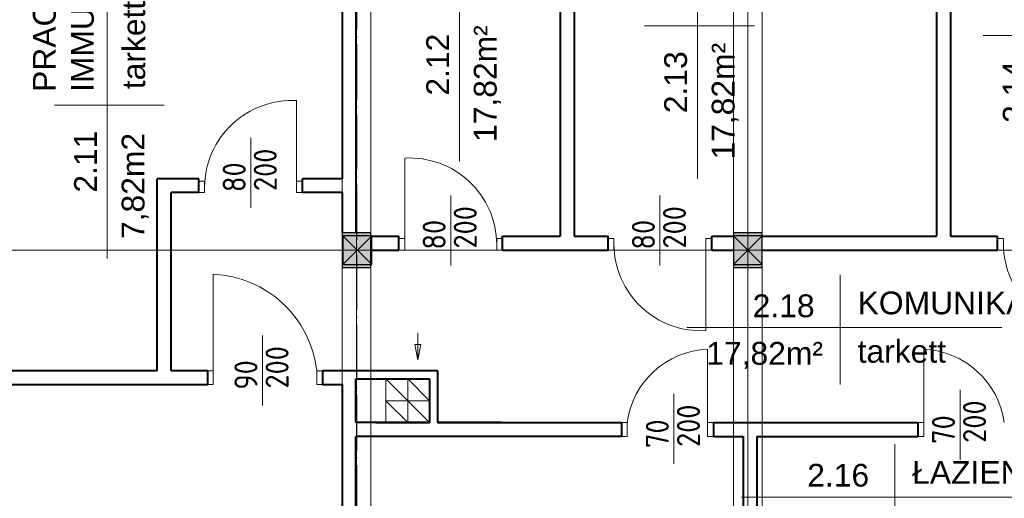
# Model space of a CAD drawing. Header units: millimetres. Extents: x -32003 to -19505, y 17931 to 29358.
# Tile 41 of 92: x -27466 to -26611, y 27548 to 27964. Entities that reach past the tile are written whole.
import ezdxf

# ---------------------------------------------------------------- set-up
doc = ezdxf.new("R2010")
doc.units = ezdxf.units.MM
for name, pattern in [('ACAD_ISO03W100', [30, 12, -18]), ('ACAD_ISO04W100', [30.5, 24, -3, 0.5, -3]), ('KRESKOWA_X2', [12, 8, -4])]:
    doc.linetypes.add(name, pattern=pattern)
for name, color, linetype, lineweight in [('drzwi', 140, 'Continuous', 13), ('KOMINY', 43, 'Continuous', 15), ('opisy drzwi', 40, 'Continuous', 13), ('opisy pom', 3, 'Continuous', 18), ('przerywana', 7, 'KRESKOWA_X2', 5), ('sciany', 4, 'Continuous', 40), ('symetria', 7, 'ACAD_ISO03W100', 5), ('SZRAF', 51, 'Continuous', 9), ('słupy', 2, 'Continuous', 30)]:
    doc.layers.add(name, color=color, linetype=linetype, lineweight=lineweight)
doc.styles.add('ISO', font='isocp.shx')
doc.styles.add('SYSTEM', font='TXT')

msp = doc.modelspace()

# ---------------------------------------------------------------- hatches: boundary and pattern name
at = {"layer": 'SZRAF'}
h = msp.add_hatch(color=256, dxfattribs=at)
h.dxf.hatch_style = 1
h.paths.add_polyline_path([(-27186.17, 27763.95), (-27173.67, 27763.95), (-27173.67, 27778.95), (-27186.17, 27778.95)])
h.paths.add_polyline_path([(-27173.67, 27763.95), (-27186.17, 27763.95), (-27186.17, 27748.95), (-27173.67, 27748.95)])
h.paths.add_polyline_path([(-27173.67, 27763.95), (-27161.17, 27763.95), (-27161.17, 27778.95), (-27173.67, 27778.95)])
h.paths.add_polyline_path([(-27173.67, 27748.95), (-27161.17, 27748.95), (-27161.17, 27763.95), (-27173.67, 27763.95)])
h = msp.add_hatch(color=256, dxfattribs=at)
h.dxf.hatch_style = 1
h.paths.add_polyline_path([(-27186.17, 27763.95), (-27173.67, 27763.95), (-27173.67, 27778.95), (-27186.17, 27778.95)])
h.paths.add_polyline_path([(-27173.67, 27763.95), (-27186.17, 27763.95), (-27186.17, 27748.95), (-27173.67, 27748.95)])
h.paths.add_polyline_path([(-27173.67, 27763.95), (-27161.17, 27763.95), (-27161.17, 27778.95), (-27173.67, 27778.95)])
h.paths.add_polyline_path([(-27173.67, 27748.95), (-27161.17, 27748.95), (-27161.17, 27763.95), (-27173.67, 27763.95)])
for points in [[(-27185.45, 27751.45), (-27160.45, 27751.45), (-27160.45, 27776.45), (-27185.45, 27776.45)], [(-26846.17, 27751.45), (-26821.17, 27751.45), (-26821.17, 27776.45), (-26846.17, 27776.45)]]:
    msp.add_hatch(color=256, dxfattribs=at).paths.add_polyline_path(points)
h = msp.add_hatch(color=256, dxfattribs=at)
h.dxf.hatch_style = 1
h.paths.add_polyline_path([(-26846.17, 27763.95), (-26833.67, 27763.95), (-26833.67, 27778.95), (-26846.17, 27778.95)])
h.paths.add_polyline_path([(-26833.67, 27763.95), (-26846.17, 27763.95), (-26846.17, 27748.95), (-26833.67, 27748.95)])
h.paths.add_polyline_path([(-26833.67, 27763.95), (-26821.17, 27763.95), (-26821.17, 27778.95), (-26833.67, 27778.95)])
h.paths.add_polyline_path([(-26833.67, 27748.95), (-26821.17, 27748.95), (-26821.17, 27763.95), (-26833.67, 27763.95)])
h = msp.add_hatch(color=256, dxfattribs=at)
h.dxf.hatch_style = 1
h.paths.add_polyline_path([(-26846.17, 27763.95), (-26833.67, 27763.95), (-26833.67, 27778.95), (-26846.17, 27778.95)])
h.paths.add_polyline_path([(-26833.67, 27763.95), (-26846.17, 27763.95), (-26846.17, 27748.95), (-26833.67, 27748.95)])
h.paths.add_polyline_path([(-26833.67, 27763.95), (-26821.17, 27763.95), (-26821.17, 27778.95), (-26833.67, 27778.95)])
h.paths.add_polyline_path([(-26833.67, 27748.95), (-26821.17, 27748.95), (-26821.17, 27763.95), (-26833.67, 27763.95)])

# ---------------------------------------------------------------- linework, layer by layer
at = {"linetype": 'ACAD_ISO04W100', "ltscale": 2}
msp.add_line((-27173.67, 28247.95), (-27173.67, 26675.85), dxfattribs=at)
at = {"layer": 'drzwi'}
for p, q in [((-27225.67, 27818.95), (-27225.67, 27893.95)), ((-27225.67, 27818.95), (-27225.67, 27893.95)), ((-27131.77, 27768.95), (-27131.77, 27843.95)), ((-27131.77, 27768.95), (-27131.77, 27843.95)), ((-26870.06, 27768.95), (-26870.06, 27693.95)), ((-26870.06, 27768.95), (-26870.06, 27693.95)), ((-27298.17, 27652.95), (-27298.17, 27742.95)), ((-27298.17, 27652.95), (-27298.17, 27742.95)), ((-26868.56, 27607.95), (-26868.56, 27677.95)), ((-26868.56, 27607.95), (-26868.56, 27677.95)), ((-26680.79, 27607.95), (-26680.79, 27677.95)), ((-26680.79, 27607.95), (-26680.79, 27677.95))]:
    msp.add_line(p, q, dxfattribs=at)
for points in [[(-27310.67, 27813.95), (-27305.67, 27813.95), (-27305.67, 27823.95), (-27310.67, 27823.95)], [(-27310.67, 27813.95), (-27305.67, 27813.95), (-27305.67, 27823.95), (-27310.67, 27823.95)], [(-27225.67, 27813.95), (-27220.67, 27813.95), (-27220.67, 27823.95), (-27225.67, 27823.95)], [(-27225.67, 27813.95), (-27220.67, 27813.95), (-27220.67, 27823.95), (-27225.67, 27823.95)], [(-27131.77, 27763.95), (-27136.77, 27763.95), (-27136.77, 27773.95), (-27131.77, 27773.95)], [(-27131.77, 27763.95), (-27136.77, 27763.95), (-27136.77, 27773.95), (-27131.77, 27773.95)], [(-27046.77, 27763.95), (-27051.77, 27763.95), (-27051.77, 27773.95), (-27046.77, 27773.95)], [(-27046.77, 27763.95), (-27051.77, 27763.95), (-27051.77, 27773.95), (-27046.77, 27773.95)], [(-26955.06, 27773.95), (-26950.06, 27773.95), (-26950.06, 27763.95), (-26955.06, 27763.95)], [(-26955.06, 27773.95), (-26950.06, 27773.95), (-26950.06, 27763.95), (-26955.06, 27763.95)], [(-26870.06, 27773.95), (-26865.06, 27773.95), (-26865.06, 27763.95), (-26870.06, 27763.95)], [(-26870.06, 27773.95), (-26865.06, 27773.95), (-26865.06, 27763.95), (-26870.06, 27763.95)], [(-26616.6, 27773.95), (-26611.6, 27773.95), (-26611.6, 27763.95), (-26616.6, 27763.95)], [(-26616.6, 27773.95), (-26611.6, 27773.95), (-26611.6, 27763.95), (-26616.6, 27763.95)]]:
    msp.add_lwpolyline(points, close=True, dxfattribs=at)
for points in [[(-27298.17, 27646.95, 0), (-27303.17, 27646.95, 0), (-27303.17, 27658.95, 0), (-27298.17, 27658.95, 0), (-27298.17, 27646.95, 0)], [(-27298.17, 27646.95, 0), (-27303.17, 27646.95, 0), (-27303.17, 27658.95, 0), (-27298.17, 27658.95, 0), (-27298.17, 27646.95, 0)], [(-27208.17, 27646.95, 0), (-27203.17, 27646.95, 0), (-27203.17, 27658.95, 0), (-27208.17, 27658.95, 0), (-27208.17, 27646.95, 0)], [(-27208.17, 27646.95, 0), (-27203.17, 27646.95, 0), (-27203.17, 27658.95, 0), (-27208.17, 27658.95, 0), (-27208.17, 27646.95, 0)], [(-26938.56, 27601.95, 0), (-26943.56, 27601.95, 0), (-26943.56, 27613.95, 0), (-26938.56, 27613.95, 0), (-26938.56, 27601.95, 0)], [(-26938.56, 27601.95, 0), (-26943.56, 27601.95, 0), (-26943.56, 27613.95, 0), (-26938.56, 27613.95, 0), (-26938.56, 27601.95, 0)], [(-26868.56, 27601.95, 0), (-26863.56, 27601.95, 0), (-26863.56, 27613.95, 0), (-26868.56, 27613.95, 0), (-26868.56, 27601.95, 0)], [(-26868.56, 27601.95, 0), (-26863.56, 27601.95, 0), (-26863.56, 27613.95, 0), (-26868.56, 27613.95, 0), (-26868.56, 27601.95, 0)], [(-26680.79, 27601.95, 0), (-26685.79, 27601.95, 0), (-26685.79, 27613.95, 0), (-26680.79, 27613.95, 0), (-26680.79, 27601.95, 0)], [(-26680.79, 27601.95, 0), (-26685.79, 27601.95, 0), (-26685.79, 27613.95, 0), (-26680.79, 27613.95, 0), (-26680.79, 27601.95, 0)]]:
    msp.add_polyline3d(points, dxfattribs=at)
for centre, radius, start, end in [((-27229.81, 27818.2), 75.87, 86.87322, 179.43156), ((-27229.81, 27818.2), 75.87, 86.87322, 179.43156), ((-27127.63, 27768.2), 75.87, 0.56844, 93.12678), ((-27127.63, 27768.2), 75.87, 0.56844, 93.12678), ((-26874.2, 27769.7), 75.87, 180.56844, 273.12678), ((-26874.2, 27769.7), 75.87, 180.56844, 273.12678), ((-26535.74, 27769.7), 75.87, 180.56844, 273.12678), ((-26535.74, 27769.7), 75.87, 180.56844, 273.12678), ((-27302.28, 27648.33), 94.71, 6.43833, 87.51133), ((-27302.28, 27648.33), 94.71, 6.43833, 87.51133), ((-26865.04, 27603.83), 74.2, 92.71167, 172.16079), ((-26865.04, 27603.83), 74.2, 92.71167, 172.16079), ((-26684.62, 27603.48), 74.57, 8.07214, 87.05541), ((-26684.62, 27603.48), 74.57, 8.07214, 87.05541)]:
    msp.add_arc(centre, radius, start, end, dxfattribs=at)
at = {"layer": 'KOMINY'}
for p, q in [((-27148.18, 27651.95), (-27129.18, 27632.95)), ((-27148.18, 27651.95), (-27129.18, 27632.95)), ((-27129.18, 27651.95), (-27110.18, 27632.95)), ((-27129.18, 27651.95), (-27110.18, 27632.95)), ((-27148.18, 27632.95), (-27129.18, 27613.95)), ((-27148.18, 27632.95), (-27129.18, 27613.95)), ((-27129.18, 27632.95), (-27110.18, 27613.95)), ((-27129.18, 27632.95), (-27110.18, 27613.95))]:
    msp.add_line(p, q, dxfattribs=at)
msp.add_lwpolyline([(-27120.33, 27691.9), (-27120.33, 27668.63), (-27122.87, 27681.75), (-27117.75, 27681.75), (-27120.33, 27668.63)], dxfattribs=at)
msp.add_lwpolyline([(-27120.33, 27691.9), (-27120.33, 27668.63), (-27122.87, 27681.75), (-27117.75, 27681.75), (-27120.33, 27668.63)], dxfattribs=at)
for points in [[(-27148.18, 27632.95), (-27129.18, 27632.95), (-27129.18, 27651.95), (-27148.18, 27651.95)], [(-27148.18, 27632.95), (-27129.18, 27632.95), (-27129.18, 27651.95), (-27148.18, 27651.95)], [(-27129.18, 27632.95), (-27110.18, 27632.95), (-27110.18, 27651.95), (-27129.18, 27651.95)], [(-27129.18, 27632.95), (-27110.18, 27632.95), (-27110.18, 27651.95), (-27129.18, 27651.95)], [(-27148.18, 27613.95), (-27129.18, 27613.95), (-27129.18, 27632.95), (-27148.18, 27632.95)], [(-27148.18, 27613.95), (-27129.18, 27613.95), (-27129.18, 27632.95), (-27148.18, 27632.95)], [(-27129.18, 27613.95), (-27110.18, 27613.95), (-27110.18, 27632.95), (-27129.18, 27632.95)], [(-27129.18, 27613.95), (-27110.18, 27613.95), (-27110.18, 27632.95), (-27129.18, 27632.95)]]:
    msp.add_lwpolyline(points, close=True, dxfattribs=at)
at = {"layer": 'opisy drzwi'}
for p, q in [((-27265.61, 27800.58), (-27265.61, 27861.46)), ((-27265.61, 27800.58), (-27265.61, 27861.46)), ((-27091.83, 27750.58), (-27091.83, 27811.46)), ((-27091.83, 27750.58), (-27091.83, 27811.46)), ((-26910, 27750.58), (-26910, 27811.46)), ((-26910, 27750.58), (-26910, 27811.46)), ((-27255.35, 27628.83), (-27255.35, 27689.71)), ((-27255.35, 27628.83), (-27255.35, 27689.71)), ((-26649.29, 27581.65), (-26649.29, 27642.53)), ((-26649.29, 27581.65), (-26649.29, 27642.53)), ((-26897.89, 27578.02), (-26897.89, 27638.9)), ((-26897.89, 27578.02), (-26897.89, 27638.9))]:
    msp.add_line(p, q, dxfattribs=at)
at = {"layer": 'opisy pom'}
for p, q in [((-27084.23, 27841.13), (-27084.23, 28177.86)), ((-26877.49, 27825.82), (-26877.49, 28162.55)), ((-27390.21, 27756.71), (-27390.21, 28093.44)), ((-26923.39, 27959.1), (-26827.99, 27959.1)), ((-26629.16, 27950.63), (-26533.76, 27950.63)), ((-27436.11, 27889.99), (-27340.71, 27889.99)), ((-26753.4, 27742.48), (-26753.4, 27647.08)), ((-26886.68, 27696.58), (-26612.96, 27696.58)), ((-26706, 27595.14), (-26706, 27499.74)), ((-26839.27, 27549.24), (-26565.55, 27549.24))]:
    msp.add_line(p, q, dxfattribs=at)
at = {"layer": 'przerywana', "ltscale": 2}
for p, q in [((-27186.17, 28226.45), (-27186.17, 26876.45)), ((-27161.17, 28226.45), (-27161.17, 27028.95)), ((-26846.17, 28228.34), (-26846.17, 27328.95)), ((-26821.17, 28228.34), (-26821.17, 27328.95)), ((-27186.17, 28189.45), (-27186.17, 26876.45)), ((-27161.17, 28189.45), (-27161.17, 27028.95)), ((-26846.17, 28189.45), (-26846.17, 27328.95)), ((-26821.17, 28189.45), (-26821.17, 27328.95))]:
    msp.add_line(p, q, dxfattribs=at)
at = {"layer": 'sciany'}
for p, q in [((-27186.17, 28201.45), (-27186.17, 27825.95)), ((-27186.17, 28201.45), (-27186.17, 27825.95)), ((-27174.17, 28201.45), (-27174.17, 27778.95)), ((-27174.17, 28201.45), (-27174.17, 27778.95)), ((-26996.67, 28201.45), (-26996.67, 27775.95)), ((-26996.67, 28201.45), (-26996.67, 27775.95)), ((-26984.67, 28201.45), (-26984.67, 27775.95)), ((-26984.67, 28201.45), (-26984.67, 27775.95)), ((-26669.67, 28201.45), (-26669.67, 27775.95)), ((-26657.67, 28201.45), (-26657.67, 27775.95)), ((-26669.67, 28189.45), (-26669.67, 27775.95)), ((-26657.67, 28189.45), (-26657.67, 27775.95)), ((-27310.67, 27825.95), (-27346.77, 27825.95)), ((-27346.77, 27658.95), (-27346.77, 27825.95)), ((-27310.67, 27825.95), (-27346.77, 27825.95)), ((-27346.77, 27658.95), (-27346.77, 27825.95)), ((-27310.67, 27813.95), (-27310.67, 27825.95)), ((-27310.67, 27813.95), (-27310.67, 27825.95)), ((-27186.17, 27825.95), (-27220.67, 27825.95)), ((-27220.67, 27813.95), (-27220.67, 27825.95)), ((-27186.17, 27825.95), (-27220.67, 27825.95)), ((-27220.67, 27813.95), (-27220.67, 27825.95)), ((-27310.67, 27813.95), (-27334.77, 27813.95)), ((-27334.77, 27658.95), (-27334.77, 27813.95)), ((-27310.67, 27813.95), (-27334.77, 27813.95)), ((-27334.77, 27658.95), (-27334.77, 27813.95)), ((-27186.17, 27813.95), (-27220.67, 27813.95)), ((-27186.17, 27813.95), (-27220.67, 27813.95)), ((-27186.17, 27813.95), (-27186.17, 27778.95)), ((-27186.17, 27813.95), (-27186.17, 27778.95)), ((-27161.17, 27775.95), (-27136.89, 27775.95)), ((-27161.17, 27775.95), (-27136.89, 27775.95)), ((-27136.89, 27763.95), (-27136.89, 27775.95)), ((-27136.89, 27763.95), (-27136.89, 27775.95)), ((-27046.89, 27775.95), (-26996.67, 27775.95)), ((-27046.89, 27763.95), (-27046.89, 27775.95)), ((-27046.89, 27775.95), (-26996.67, 27775.95)), ((-27046.89, 27763.95), (-27046.89, 27775.95)), ((-26984.67, 27775.95), (-26955.06, 27775.95)), ((-26984.67, 27775.95), (-26955.06, 27775.95)), ((-26955.06, 27763.95), (-26955.06, 27775.95)), ((-26955.06, 27763.95), (-26955.06, 27775.95)), ((-26865.06, 27775.95), (-26846.17, 27775.95)), ((-26865.06, 27763.95), (-26865.06, 27775.95)), ((-26865.06, 27775.95), (-26846.17, 27775.95)), ((-26865.06, 27763.95), (-26865.06, 27775.95)), ((-26821.17, 27775.95), (-26669.67, 27775.95)), ((-26821.17, 27775.95), (-26669.67, 27775.95)), ((-26657.67, 27775.95), (-26616.6, 27775.95)), ((-26657.67, 27775.95), (-26616.6, 27775.95)), ((-26616.6, 27763.95), (-26616.6, 27775.95)), ((-26616.6, 27763.95), (-26616.6, 27775.95)), ((-27161.17, 27763.95), (-27136.89, 27763.95)), ((-27161.17, 27763.95), (-27136.89, 27763.95)), ((-27046.89, 27763.95), (-26955.06, 27763.95)), ((-27046.89, 27763.95), (-26955.06, 27763.95)), ((-26865.06, 27763.95), (-26846.17, 27763.95)), ((-26865.06, 27763.95), (-26846.17, 27763.95)), ((-26821.17, 27763.95), (-26616.6, 27763.95)), ((-26821.17, 27763.95), (-26616.6, 27763.95)), ((-27346.77, 27658.95), (-27491.67, 27658.95)), ((-27346.77, 27658.95), (-27491.67, 27658.95)), ((-27303.17, 27658.95), (-27334.77, 27658.95)), ((-27303.17, 27658.95), (-27334.77, 27658.95)), ((-27303.17, 27658.95), (-27303.17, 27646.95)), ((-27303.17, 27658.95), (-27303.17, 27646.95)), ((-27203.17, 27658.95), (-27203.17, 27646.95)), ((-27103.18, 27658.95), (-27203.17, 27658.95)), ((-27203.17, 27658.95), (-27203.17, 27646.95)), ((-27103.18, 27658.95), (-27203.17, 27658.95)), ((-27174.17, 27613.95), (-27174.17, 27651.95)), ((-27174.17, 27651.95), (-27110.18, 27651.95)), ((-27174.17, 27613.95), (-27174.17, 27651.95)), ((-27174.17, 27651.95), (-27110.18, 27651.95)), ((-27110.18, 27651.95), (-27110.18, 27613.95)), ((-27110.18, 27651.95), (-27110.18, 27613.95)), ((-27103.18, 27658.95), (-27103.18, 27613.95)), ((-27103.18, 27658.95), (-27103.18, 27613.95)), ((-27110.18, 27613.95), (-27174.17, 27613.95)), ((-27110.18, 27613.95), (-27174.17, 27613.95)), ((-27156.82, 27613.95), (-27110.18, 27613.95)), ((-27156.82, 27613.95), (-27110.18, 27613.95)), ((-27047.67, 27613.95), (-27103.18, 27613.95)), ((-27103.18, 27613.95), (-26943.56, 27613.95)), ((-27047.67, 27613.95), (-27103.18, 27613.95)), ((-27103.18, 27613.95), (-26943.56, 27613.95)), ((-26943.56, 27613.95), (-26943.56, 27601.95)), ((-26943.56, 27613.95), (-26943.56, 27601.95)), ((-26863.56, 27613.95), (-26685.79, 27613.95)), ((-26863.56, 27613.95), (-26863.56, 27601.95)), ((-26863.56, 27613.95), (-26863.56, 27601.95)), ((-26863.56, 27613.95), (-26685.79, 27613.95)), ((-26863.56, 27613.95), (-26863.56, 27601.95)), ((-26863.56, 27613.95), (-26863.56, 27601.95)), ((-26685.79, 27613.95), (-26685.79, 27601.95)), ((-26685.79, 27613.95), (-26685.79, 27601.95)), ((-27174.17, 27328.95), (-27174.17, 27601.95)), ((-26943.56, 27601.95), (-27174.17, 27601.95)), ((-27174.17, 27328.95), (-27174.17, 27601.95)), ((-26943.56, 27601.95), (-27174.17, 27601.95)), ((-26863.56, 27601.95), (-26837.84, 27601.95)), ((-26863.56, 27601.95), (-26837.84, 27601.95)), ((-26837.84, 27601.95), (-26837.84, 27328.95)), ((-26837.84, 27601.95), (-26837.84, 27328.95)), ((-26825.84, 27601.95), (-26685.79, 27601.95)), ((-26825.84, 27601.95), (-26825.84, 27476.95)), ((-26825.84, 27601.95), (-26685.79, 27601.95)), ((-26825.84, 27601.95), (-26825.84, 27476.95))]:
    msp.add_line(p, q, dxfattribs=at)
for points in [[(-27491.67, 27646.95), (-27303.17, 27646.95)], [(-27491.67, 27646.95), (-27303.17, 27646.95)], [(-27203.17, 27646.95), (-27186.17, 27646.95), (-27186.17, 27646.95), (-27186.17, 27323.95)], [(-27203.17, 27646.95), (-27186.17, 27646.95), (-27186.17, 27646.95), (-27186.17, 27323.95)]]:
    msp.add_lwpolyline(points, dxfattribs=at)
at = {"layer": 'symetria', "linetype": 'ACAD_ISO04W100', "ltscale": 2}
for p, q in [((-26833.67, 28260.45), (-26833.67, 26675.69)), ((-26833.67, 28213.95), (-26833.67, 27321.1)), ((-27173.67, 28201.45), (-27173.67, 26632.42)), ((-30901.17, 27763.95), (-25930.18, 27763.95)), ((-27768.67, 27763.95), (-19699.1, 27763.95))]:
    msp.add_line(p, q, dxfattribs=at)
at = {"layer": 'SZRAF'}
for p, q in [((-27185.45, 27776.45), (-27160.45, 27751.45)), ((-27185.45, 27751.45), (-27160.45, 27776.45)), ((-26846.17, 27776.45), (-26821.17, 27751.45)), ((-26846.17, 27751.45), (-26821.17, 27776.45))]:
    msp.add_line(p, q, dxfattribs=at)
at = {"layer": 'słupy'}
for points in [[(-27186.17, 27748.95), (-27161.17, 27748.95), (-27161.17, 27778.95), (-27186.17, 27778.95)], [(-27186.17, 27748.95), (-27161.17, 27748.95), (-27161.17, 27778.95), (-27186.17, 27778.95)], [(-27185.45, 27751.45), (-27160.45, 27751.45), (-27160.45, 27776.45), (-27185.45, 27776.45)], [(-26846.17, 27748.95), (-26821.17, 27748.95), (-26821.17, 27778.95), (-26846.17, 27778.95)], [(-26846.17, 27748.95), (-26821.17, 27748.95), (-26821.17, 27778.95), (-26846.17, 27778.95)], [(-26846.17, 27751.45), (-26821.17, 27751.45), (-26821.17, 27776.45), (-26846.17, 27776.45)]]:
    msp.add_lwpolyline(points, close=True, dxfattribs=at)

# ---------------------------------------------------------------- texts
at = {"layer": 'opisy drzwi', "style": 'ISO'}
for s, p in [('200', (-27242.95, 27815.32)), ('200', (-27242.95, 27815.32)), ('80', (-27269.99, 27814.4)), ('80', (-27269.99, 27814.4)), ('200', (-27069.18, 27765.32)), ('200', (-27069.18, 27765.32)), ('200', (-26887.34, 27765.32)), ('200', (-26887.34, 27765.32)), ('80', (-27096.21, 27764.4)), ('80', (-27096.21, 27764.4)), ('80', (-26914.38, 27764.4)), ('80', (-26914.38, 27764.4)), ('200', (-27232.7, 27643.57)), ('200', (-27232.7, 27643.57)), ('90', (-27259.73, 27642.66)), ('90', (-27259.73, 27642.66)), ('200', (-26875.23, 27592.76)), ('200', (-26875.23, 27592.76)), ('200', (-26626.63, 27596.38)), ('200', (-26626.63, 27596.38)), ('70', (-26902.27, 27591.84)), ('70', (-26902.27, 27591.84)), ('70', (-26653.67, 27595.47)), ('70', (-26653.67, 27595.47))]:
    msp.add_text(s, height=20, rotation=90, dxfattribs=at).set_placement(p)
at = {"layer": 'opisy pom', "char_height": 19.8, "attachment_point": 1, "rotation": 90, "style": 'SYSTEM'}
for s, insert in [('{\\fArial|b0|i0|c238|p34;PRACOWNIA\\PIMMUNOLOGII}', (-27454.78, 27901.54)), ('{\\fArial|b0|i0|c238|p34;tarkett}', (-27377.08, 27903.91)), ('{\\fArial|b0|i0|c238|p34;17,82m²}', (-27071.74, 27858.02)), ('{\\fArial|b0|i0|c238|p34;2.12}', (-27113.06, 27898.35)), ('{\\fArial|b0|i0|c238|p34;17,82m²}', (-26865, 27842.71)), ('{\\fArial|b0|i0|c238|p34;2.13}', (-26906.32, 27883.04)), ('{\\fArial|b0|i0|c238|p34;2.14}', (-26612.09, 27874.57)), ('{\\fArial|b0|i0|c238|p34;2.11}', (-27419.05, 27813.93)), ('{\\fArial|b0|i0|c238|p34;7,82m2}', (-27377.72, 27773.6))]:
    msp.add_mtext(s, dxfattribs=dict(at, insert=insert))
at = {"layer": 'opisy pom', "char_height": 19.8, "attachment_point": 1, "style": 'SYSTEM'}
for s, insert in [('{\\fArial|b0|i0|c238|p34;KOMUNIKACJA}', (-26738.26, 27727.91)), ('{\\fArial|b0|i0|c238|p34;2.18}', (-26829.46, 27725.42)), ('{\\fArial|b0|i0|c238|p34;17,82m²}', (-26869.79, 27684.09)), ('{\\fArial|b0|i0|c238|p34;tarkett}', (-26738.26, 27685.86)), ('{\\fArial|b0|i0|c238|p34;ŁAZIENKA}', (-26690.85, 27580.57)), ('{\\fArial|b0|i0|c238|p34;2.16}', (-26782.05, 27578.08))]:
    msp.add_mtext(s, dxfattribs=dict(at, insert=insert))

doc.saveas('drawing.dxf')
